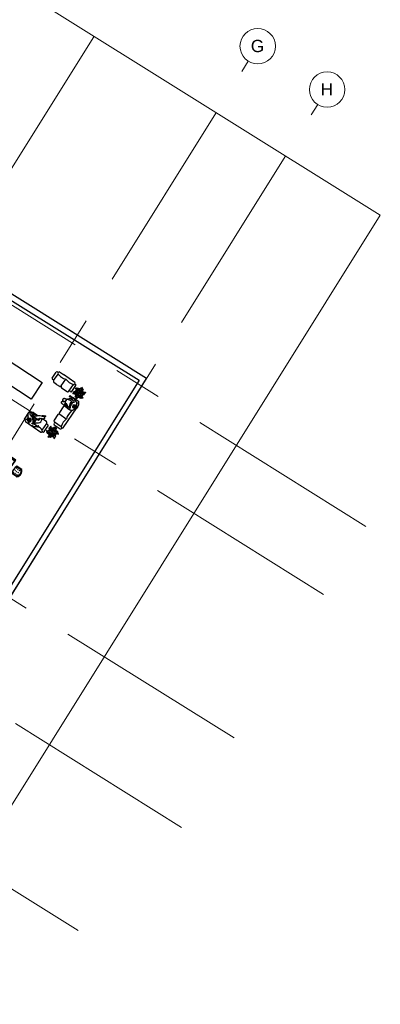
# Model space of a CAD drawing. Header units: inches. Extents: x 16 to 173, y 15 to 159.
# Tile 25 of 43: x 150 to 173, y 47 to 111. Entities that reach past the tile are written whole.
import ezdxf

# ---------------------------------------------------------------- set-up
doc = ezdxf.new("R2010")
doc.units = ezdxf.units.IN
doc.header["$MEASUREMENT"] = 0
doc.linetypes.add('Grid Line', pattern=[22.225, 12.7, -3.175, 3.175, -3.175])
for name, color, linetype, lineweight in [('A-FLOR', 192, 'Continuous', 13), ('A-WALL', 113, 'Continuous', 9), ('S-GRID', 1, 'Continuous', 9), ('S-GRID-IDEN', 1, 'Continuous', 9)]:
    doc.layers.add(name, color=color, linetype=linetype, lineweight=lineweight)
for name, color, linetype in [('archicon.ir - people', 251, 'Continuous'), ('ARREDI attrezzature - furniture', 32, 'Continuous'), ('furn', 7, 'Continuous'), ('FURNITURE', 33, 'Continuous'), ('WALL1', 180, 'Continuous'), ('WINDOW', 254, 'Continuous')]:
    doc.layers.add(name, color=color, linetype=linetype)
doc.layers.add('archicon.ir - trees garden', color=7, linetype='Continuous', true_color=0x317e30)
doc.styles.add('Arial_1', font='arial.ttf', dxfattribs={"height": 600})

# ---------------------------------------------------------------- blocks, each defined once
blk = doc.blocks.new('Grid - M_Grid Head - Circle-11506-_منفی')
at = {"layer": 'S-GRID-IDEN'}
blk.add_circle((0, 0), 6.5, dxfattribs=at)
blk = doc.blocks.new('A$Cbd194416')
at = {"layer": 'archicon.ir - people'}
for p, q in [((0.859, 2.349), (0.869, 2.385)), ((0.869, 2.385), (0.909, 2.448)), ((0.909, 2.745), (0.883, 2.699)), ((0.942, 2.791), (0.909, 2.745)), ((0.909, 2.448), (0.941, 2.523)), ((0.941, 2.523), (0.944, 2.552)), ((0.991, 2.821), (0.942, 2.791)), ((0.944, 2.58), (0.966, 2.61)), ((0.944, 2.552), (0.944, 2.58)), ((0.966, 2.61), (0.986, 2.634)), ((0.986, 2.634), (0.997, 2.654)), ((1.442, 2.671), (1.408, 2.625)), ((3.008, 1.447), (2.993, 1.447)), ((3.117, 1.355), (3.086, 1.364)), ((3.101, 1.095), (3.231, 1.191)), ((3.182, 1.338), (3.117, 1.355)), ((3.262, 1.336), (3.182, 1.338)), ((2.93, 1.113), (2.881, 1.087)), ((2.907, 1.027), (2.881, 1.087)), ((2.956, 1.05), (2.907, 1.027)), ((2.956, 1.05), (2.93, 1.113)), ((3.002, 0.979), (2.956, 1.05)), ((3.002, 1.157), (3.01, 1.139)), ((3.036, 0.898), (3.002, 0.979)), ((3.039, 0.903), (3.005, 0.846)), ((3.087, 1.034), (3.039, 0.903)), ((3.07, 1.003), (3.071, 1.044)), ((3.071, 1.044), (3.101, 1.095))]:
    blk.add_line(p, q, dxfattribs=at)
for points in [[(1.14, 2.903), (1.121, 2.905), (1.105, 2.902), (1.106, 2.892), (1.111, 2.882), (1.119, 2.873)], [(1.137, 2.889), (1.137, 2.897), (1.144, 2.906), (1.158, 2.91), (1.171, 2.912), (1.195, 2.909), (1.195, 2.906)], [(1.16, 2.915), (1.175, 2.924), (1.189, 2.932), (1.199, 2.937), (1.201, 2.929), (1.207, 2.92), (1.209, 2.914), (1.203, 2.908)], [(1.215, 2.719), (1.215, 2.738), (1.215, 2.755), (1.214, 2.771), (1.213, 2.785), (1.211, 2.797), (1.209, 2.808), (1.207, 2.817), (1.205, 2.826), (1.203, 2.832), (1.202, 2.838), (1.2, 2.843), (1.198, 2.847), (1.197, 2.85), (1.195, 2.853), (1.193, 2.857), (1.191, 2.86), (1.188, 2.864), (1.185, 2.868), (1.182, 2.872), (1.179, 2.877), (1.176, 2.883), (1.173, 2.888), (1.171, 2.895), (1.168, 2.901)], [(1.242, 2.896), (1.231, 2.899), (1.223, 2.901), (1.216, 2.902), (1.21, 2.904), (1.204, 2.904), (1.197, 2.905), (1.189, 2.906), (1.179, 2.906)], [(1.2, 2.933), (1.208, 2.941), (1.218, 2.946), (1.221, 2.928), (1.225, 2.921), (1.23, 2.914), (1.23, 2.905), (1.229, 2.901)], [(0.883, 2.699), (0.861, 2.641), (0.858, 2.59), (0.855, 2.557), (0.832, 2.497), (0.824, 2.431), (0.823, 2.353), (0.814, 2.304), (0.805, 2.273), (0.812, 2.235), (0.817, 2.22), (0.84, 2.202), (0.853, 2.191), (0.865, 2.192), (0.866, 2.199), (0.855, 2.215), (0.843, 2.223), (0.833, 2.231)], [(0.859, 2.349), (0.851, 2.317), (0.86, 2.291), (0.865, 2.256), (0.863, 2.237), (0.861, 2.227), (0.86, 2.225)], [(0.994, 2.639), (1.005, 2.62), (1.014, 2.605), (1.021, 2.593), (1.026, 2.585), (1.031, 2.579), (1.034, 2.575), (1.037, 2.572), (1.04, 2.57), (1.043, 2.569), (1.046, 2.568), (1.049, 2.566), (1.052, 2.565), (1.055, 2.564), (1.058, 2.564), (1.061, 2.563), (1.063, 2.562), (1.066, 2.562), (1.069, 2.561), (1.071, 2.561), (1.074, 2.561), (1.076, 2.56), (1.079, 2.56), (1.081, 2.56), (1.084, 2.56), (1.087, 2.56), (1.089, 2.56), (1.092, 2.56), (1.095, 2.56), (1.098, 2.561), (1.101, 2.561), (1.104, 2.562), (1.108, 2.562), (1.112, 2.563), (1.115, 2.564), (1.119, 2.565), (1.124, 2.566), (1.128, 2.567), (1.133, 2.569), (1.137, 2.571), (1.142, 2.573), (1.147, 2.575), (1.152, 2.577), (1.157, 2.579), (1.162, 2.582), (1.167, 2.585), (1.172, 2.588), (1.176, 2.591), (1.18, 2.595)], [(1.027, 2.424), (1.031, 2.384), (1.035, 2.349), (1.039, 2.32), (1.043, 2.296), (1.048, 2.275), (1.052, 2.257), (1.056, 2.242), (1.06, 2.229), (1.063, 2.217), (1.067, 2.207), (1.071, 2.197), (1.074, 2.189), (1.077, 2.182), (1.08, 2.176), (1.083, 2.17), (1.086, 2.166)], [(1.048, 2.567), (1.056, 2.527), (1.068, 2.48), (1.082, 2.459)], [(1.105, 2.897), (1.1, 2.897), (1.086, 2.897), (1.085, 2.889), (1.09, 2.878), (1.092, 2.868), (1.103, 2.863), (1.103, 2.858), (1.105, 2.848), (1.106, 2.845)], [(1.155, 2.9), (1.146, 2.894), (1.139, 2.889), (1.133, 2.884), (1.129, 2.88), (1.125, 2.876), (1.122, 2.873), (1.12, 2.87), (1.118, 2.866), (1.116, 2.863), (1.115, 2.86), (1.113, 2.857), (1.112, 2.853), (1.11, 2.85), (1.109, 2.846), (1.107, 2.842), (1.106, 2.839), (1.105, 2.835), (1.104, 2.831), (1.102, 2.827), (1.101, 2.823), (1.1, 2.818), (1.1, 2.813), (1.099, 2.809), (1.099, 2.803), (1.099, 2.798), (1.099, 2.792), (1.1, 2.786), (1.101, 2.78), (1.102, 2.774), (1.103, 2.769), (1.104, 2.763), (1.105, 2.759), (1.107, 2.754), (1.108, 2.75), (1.109, 2.746), (1.111, 2.743), (1.112, 2.74), (1.114, 2.738), (1.116, 2.735), (1.117, 2.733), (1.119, 2.731), (1.121, 2.729), (1.123, 2.727), (1.124, 2.726), (1.126, 2.724), (1.128, 2.723), (1.129, 2.722), (1.131, 2.721), (1.133, 2.72), (1.134, 2.719), (1.136, 2.718), (1.138, 2.717), (1.139, 2.716), (1.141, 2.715), (1.143, 2.715), (1.145, 2.714), (1.146, 2.714), (1.148, 2.713), (1.15, 2.712), (1.152, 2.712), (1.155, 2.711), (1.157, 2.711), (1.159, 2.711), (1.162, 2.711), (1.165, 2.711), (1.168, 2.711), (1.171, 2.711), (1.174, 2.711), (1.177, 2.711), (1.18, 2.712), (1.184, 2.712), (1.188, 2.713), (1.192, 2.714), (1.196, 2.715), (1.2, 2.715), (1.204, 2.716), (1.208, 2.717), (1.211, 2.718), (1.214, 2.719), (1.217, 2.72)], [(1.156, 2.697), (1.163, 2.698), (1.169, 2.698), (1.173, 2.7), (1.177, 2.702), (1.18, 2.704), (1.182, 2.707), (1.183, 2.71), (1.184, 2.712)], [(1.174, 2.69), (1.18, 2.691), (1.185, 2.693), (1.189, 2.694), (1.192, 2.696), (1.194, 2.697), (1.196, 2.699), (1.197, 2.7), (1.198, 2.701), (1.198, 2.703), (1.199, 2.704), (1.199, 2.705), (1.199, 2.707), (1.2, 2.709), (1.2, 2.711), (1.201, 2.713), (1.201, 2.716)], [(1.191, 2.69), (1.195, 2.69), (1.198, 2.691), (1.201, 2.692), (1.203, 2.693), (1.205, 2.695), (1.206, 2.696), (1.207, 2.697), (1.208, 2.699), (1.209, 2.7), (1.209, 2.702), (1.21, 2.704), (1.21, 2.706), (1.21, 2.709), (1.21, 2.713), (1.209, 2.717), (1.209, 2.723)], [(1.199, 2.689), (1.203, 2.688), (1.207, 2.687), (1.209, 2.687), (1.212, 2.688), (1.213, 2.688), (1.215, 2.689), (1.216, 2.69), (1.217, 2.691), (1.218, 2.692), (1.219, 2.693), (1.22, 2.694), (1.221, 2.695), (1.222, 2.696), (1.222, 2.698), (1.223, 2.7), (1.223, 2.702), (1.224, 2.705), (1.224, 2.708), (1.224, 2.711), (1.224, 2.714), (1.224, 2.716), (1.224, 2.719), (1.223, 2.72), (1.222, 2.722)], [(1.242, 2.896), (1.251, 2.888), (1.258, 2.881), (1.264, 2.874), (1.269, 2.867), (1.273, 2.861), (1.276, 2.854), (1.279, 2.848), (1.281, 2.841), (1.283, 2.835), (1.284, 2.828), (1.286, 2.822), (1.287, 2.815), (1.287, 2.809), (1.288, 2.802), (1.288, 2.796), (1.287, 2.79), (1.287, 2.784), (1.285, 2.778), (1.284, 2.772), (1.282, 2.767), (1.28, 2.761), (1.277, 2.756), (1.274, 2.751), (1.27, 2.746), (1.267, 2.742), (1.262, 2.737), (1.257, 2.733), (1.251, 2.73), (1.245, 2.727), (1.238, 2.724), (1.229, 2.721), (1.22, 2.72)], [(1.221, 2.687), (1.228, 2.691), (1.232, 2.695), (1.236, 2.7), (1.238, 2.704), (1.239, 2.709), (1.239, 2.714), (1.238, 2.719), (1.238, 2.722)], [(1.235, 2.692), (1.241, 2.694), (1.246, 2.696), (1.249, 2.698), (1.252, 2.7), (1.254, 2.703), (1.255, 2.706), (1.256, 2.709), (1.257, 2.712), (1.257, 2.714), (1.257, 2.717), (1.257, 2.72), (1.257, 2.722), (1.257, 2.725), (1.256, 2.727), (1.256, 2.728), (1.255, 2.73)], [(1.24, 2.605), (1.247, 2.599), (1.253, 2.595), (1.259, 2.591), (1.264, 2.588), (1.269, 2.586), (1.273, 2.584), (1.277, 2.583), (1.28, 2.581), (1.284, 2.58), (1.287, 2.58), (1.29, 2.579), (1.293, 2.578), (1.296, 2.578), (1.299, 2.577), (1.302, 2.577), (1.305, 2.577), (1.308, 2.577), (1.312, 2.578), (1.315, 2.578), (1.318, 2.578), (1.322, 2.579), (1.326, 2.58), (1.329, 2.581), (1.333, 2.582), (1.337, 2.583), (1.341, 2.584), (1.345, 2.585), (1.349, 2.587), (1.353, 2.589), (1.357, 2.591), (1.362, 2.594), (1.366, 2.597), (1.371, 2.601), (1.376, 2.605), (1.381, 2.609), (1.385, 2.613), (1.389, 2.618), (1.392, 2.623), (1.394, 2.627), (1.396, 2.632)], [(1.378, 2.854), (1.398, 2.846), (1.415, 2.837), (1.43, 2.828), (1.442, 2.819), (1.452, 2.81), (1.461, 2.801), (1.467, 2.791), (1.473, 2.782), (1.478, 2.773), (1.483, 2.763), (1.487, 2.754), (1.49, 2.744), (1.493, 2.735), (1.496, 2.725), (1.498, 2.716), (1.5, 2.706), (1.502, 2.696), (1.504, 2.686), (1.506, 2.676), (1.508, 2.666), (1.51, 2.656), (1.511, 2.647), (1.513, 2.638), (1.514, 2.629), (1.515, 2.62), (1.516, 2.612), (1.516, 2.604), (1.517, 2.597), (1.517, 2.589), (1.516, 2.581), (1.516, 2.574), (1.515, 2.566), (1.514, 2.558), (1.512, 2.55), (1.51, 2.542), (1.508, 2.534), (1.506, 2.526), (1.503, 2.517), (1.5, 2.509), (1.497, 2.501), (1.493, 2.493), (1.489, 2.485), (1.485, 2.477), (1.481, 2.469), (1.477, 2.461), (1.473, 2.454), (1.468, 2.447), (1.464, 2.44), (1.459, 2.433), (1.455, 2.427), (1.45, 2.421), (1.446, 2.416), (1.441, 2.41), (1.437, 2.405), (1.433, 2.4), (1.43, 2.396), (1.426, 2.391), (1.423, 2.387), (1.42, 2.382), (1.417, 2.378), (1.415, 2.374), (1.412, 2.37), (1.41, 2.367), (1.408, 2.363), (1.406, 2.359), (1.405, 2.355), (1.403, 2.352), (1.402, 2.348), (1.401, 2.344), (1.4, 2.341), (1.399, 2.337), (1.398, 2.333), (1.398, 2.33), (1.397, 2.326), (1.396, 2.322), (1.396, 2.319), (1.395, 2.315), (1.394, 2.311), (1.392, 2.308), (1.391, 2.305), (1.389, 2.301), (1.387, 2.298), (1.385, 2.295), (1.382, 2.292), (1.379, 2.289), (1.377, 2.286), (1.374, 2.284), (1.371, 2.281), (1.368, 2.278), (1.366, 2.276), (1.363, 2.274), (1.361, 2.272), (1.358, 2.27), (1.355, 2.269), (1.353, 2.267), (1.35, 2.266), (1.347, 2.266), (1.345, 2.265), (1.342, 2.265), (1.339, 2.265), (1.336, 2.265), (1.333, 2.265), (1.33, 2.265), (1.328, 2.265), (1.325, 2.265), (1.323, 2.265), (1.32, 2.265), (1.318, 2.265), (1.316, 2.266), (1.315, 2.266), (1.313, 2.266), (1.312, 2.267), (1.311, 2.267), (1.31, 2.268), (1.309, 2.269), (1.309, 2.271), (1.309, 2.272), (1.309, 2.274), (1.31, 2.276), (1.31, 2.278), (1.311, 2.281), (1.313, 2.283), (1.314, 2.286), (1.315, 2.289), (1.317, 2.292), (1.318, 2.295), (1.32, 2.298), (1.321, 2.301), (1.322, 2.304), (1.323, 2.307), (1.324, 2.31), (1.324, 2.312), (1.325, 2.315), (1.325, 2.318), (1.326, 2.32), (1.326, 2.323), (1.326, 2.325), (1.326, 2.328), (1.326, 2.33), (1.326, 2.333), (1.326, 2.335), (1.326, 2.337), (1.326, 2.34), (1.327, 2.342), (1.327, 2.344), (1.328, 2.346), (1.329, 2.348), (1.33, 2.35), (1.331, 2.352), (1.333, 2.354), (1.335, 2.356), (1.337, 2.358), (1.34, 2.361), (1.343, 2.363), (1.346, 2.365), (1.35, 2.368), (1.353, 2.37), (1.357, 2.373), (1.36, 2.375), (1.363, 2.378), (1.366, 2.38), (1.369, 2.383), (1.372, 2.385), (1.374, 2.388), (1.376, 2.39), (1.378, 2.393), (1.38, 2.395), (1.382, 2.397), (1.383, 2.4), (1.385, 2.402), (1.386, 2.405), (1.387, 2.408), (1.388, 2.41), (1.389, 2.414), (1.39, 2.417), (1.391, 2.421), (1.392, 2.425), (1.393, 2.429), (1.394, 2.434), (1.395, 2.439), (1.396, 2.444), (1.397, 2.45), (1.398, 2.455), (1.4, 2.461), (1.401, 2.467), (1.402, 2.473), (1.404, 2.479), (1.405, 2.486), (1.406, 2.492), (1.408, 2.498), (1.409, 2.504), (1.411, 2.511), (1.412, 2.517), (1.414, 2.523), (1.415, 2.528), (1.416, 2.534), (1.418, 2.539), (1.419, 2.545), (1.421, 2.549), (1.423, 2.554), (1.425, 2.558), (1.427, 2.562), (1.43, 2.566), (1.433, 2.57), (1.437, 2.574), (1.442, 2.578), (1.447, 2.583), (1.454, 2.588)], [(1.409, 2.626), (1.403, 2.593), (1.395, 2.558), (1.383, 2.531)], [(1.397, 2.564), (1.413, 2.536), (1.415, 2.531)], [(1.407, 2.614), (1.413, 2.587), (1.422, 2.559)], [(1.459, 2.43), (1.46, 2.426), (1.463, 2.412), (1.466, 2.398), (1.468, 2.384), (1.47, 2.369), (1.472, 2.355), (1.474, 2.341), (1.475, 2.327), (1.476, 2.313), (1.477, 2.299), (1.477, 2.286), (1.477, 2.273), (1.478, 2.26), (1.478, 2.247), (1.477, 2.235), (1.477, 2.224), (1.477, 2.214), (1.477, 2.205)], [(0.86, 2.225), (0.853, 2.222), (0.85, 2.225), (0.849, 2.228), (0.848, 2.246), (0.85, 2.252)], [(1.086, 2.166), (1.182, 2.164), (1.253, 2.172)], [(1.104, 2.165), (1.104, 2.163), (1.105, 2.159), (1.106, 2.154), (1.107, 2.148), (1.108, 2.141), (1.109, 2.134), (1.111, 2.126), (1.112, 2.119), (1.114, 2.112), (1.115, 2.106), (1.116, 2.099), (1.118, 2.093), (1.119, 2.087), (1.121, 2.082), (1.122, 2.076), (1.124, 2.071), (1.125, 2.065), (1.127, 2.06), (1.128, 2.055), (1.13, 2.049), (1.132, 2.044), (1.134, 2.039), (1.137, 2.034), (1.139, 2.03), (1.142, 2.025), (1.145, 2.021), (1.149, 2.017), (1.152, 2.013), (1.155, 2.01), (1.159, 2.006), (1.163, 2.003), (1.166, 2.001), (1.169, 1.998), (1.173, 1.996), (1.176, 1.994), (1.179, 1.992), (1.182, 1.991), (1.185, 1.989), (1.188, 1.988), (1.191, 1.987), (1.194, 1.986), (1.197, 1.985), (1.2, 1.984), (1.203, 1.984), (1.206, 1.983), (1.208, 1.983), (1.211, 1.983), (1.214, 1.982), (1.217, 1.982), (1.221, 1.982), (1.224, 1.982), (1.227, 1.982), (1.23, 1.982), (1.233, 1.982), (1.236, 1.982), (1.238, 1.982), (1.241, 1.982), (1.243, 1.982), (1.246, 1.982), (1.248, 1.983), (1.25, 1.983), (1.252, 1.984), (1.255, 1.985), (1.257, 1.985), (1.26, 1.987), (1.262, 1.988), (1.265, 1.989), (1.268, 1.991), (1.271, 1.993), (1.274, 1.996), (1.276, 1.998), (1.279, 2.001), (1.281, 2.004), (1.283, 2.007), (1.286, 2.011), (1.287, 2.014), (1.289, 2.018), (1.291, 2.023), (1.292, 2.027), (1.293, 2.032), (1.295, 2.037), (1.295, 2.042), (1.296, 2.047), (1.297, 2.053), (1.297, 2.058), (1.298, 2.064), (1.298, 2.07), (1.299, 2.076)], [(1.253, 2.172), (1.279, 2.183), (1.307, 2.201), (1.32, 2.215)], [(1.279, 2.183), (1.288, 2.121), (1.299, 2.076)], [(1.465, 2.209), (1.465, 2.187), (1.465, 2.167), (1.464, 2.149), (1.464, 2.133), (1.463, 2.119), (1.462, 2.107), (1.461, 2.096), (1.46, 2.086), (1.458, 2.078), (1.457, 2.071), (1.455, 2.064), (1.454, 2.059), (1.452, 2.054), (1.45, 2.049), (1.448, 2.045), (1.446, 2.042), (1.443, 2.038), (1.441, 2.035), (1.438, 2.032), (1.436, 2.029), (1.433, 2.026), (1.43, 2.023), (1.428, 2.021), (1.425, 2.018), (1.422, 2.016), (1.419, 2.014), (1.415, 2.013), (1.412, 2.011), (1.409, 2.01), (1.405, 2.009), (1.401, 2.008), (1.397, 2.007), (1.393, 2.006), (1.388, 2.006), (1.383, 2.006), (1.379, 2.006), (1.374, 2.006), (1.369, 2.007), (1.365, 2.008), (1.36, 2.009), (1.356, 2.01), (1.352, 2.012), (1.349, 2.014), (1.345, 2.016), (1.342, 2.018), (1.339, 2.021), (1.336, 2.023), (1.334, 2.026), (1.332, 2.029), (1.33, 2.032), (1.328, 2.036), (1.326, 2.039), (1.324, 2.043), (1.323, 2.046), (1.321, 2.05), (1.319, 2.054), (1.318, 2.058), (1.316, 2.063), (1.315, 2.067), (1.313, 2.071), (1.311, 2.076), (1.309, 2.081), (1.307, 2.086), (1.305, 2.091), (1.303, 2.096), (1.3, 2.101), (1.298, 2.106), (1.296, 2.112), (1.294, 2.117), (1.292, 2.123), (1.291, 2.128), (1.29, 2.134)], [(1.317, 2.211), (1.352, 2.224), (1.397, 2.229), (1.443, 2.219), (1.48, 2.202)], [(2.73, 1.533), (2.711, 1.523), (2.692, 1.52), (2.655, 1.571), (2.661, 1.592), (2.645, 1.599), (2.629, 1.635), (2.607, 1.689), (2.603, 1.7), (2.615, 1.714), (2.651, 1.691), (2.687, 1.636), (2.716, 1.599)], [(2.765, 1.731), (2.727, 1.73), (2.696, 1.71), (2.686, 1.684), (2.717, 1.596), (2.758, 1.498), (2.787, 1.425), (2.811, 1.385), (2.822, 1.37)], [(2.744, 1.528), (2.717, 1.541), (2.705, 1.566), (2.699, 1.593), (2.715, 1.601)], [(2.94, 1.472), (2.91, 1.513), (2.856, 1.593), (2.825, 1.653), (2.791, 1.696), (2.765, 1.731)], [(2.822, 1.37), (2.881, 1.286)], [(2.843, 1.147), (2.836, 1.164), (2.834, 1.175), (2.841, 1.186)], [(3.292, 1.404), (3.239, 1.481), (3.173, 1.567), (3.111, 1.635), (3.056, 1.654), (2.999, 1.65), (2.927, 1.638), (2.858, 1.623), (2.837, 1.619)], [(2.883, 1.09), (2.866, 1.109), (2.853, 1.123), (2.845, 1.134), (2.843, 1.158), (2.841, 1.183), (2.84, 1.204), (2.846, 1.209), (2.852, 1.2), (2.855, 1.18), (2.855, 1.166), (2.862, 1.142), (2.869, 1.136), (2.874, 1.134), (2.869, 1.147), (2.861, 1.159), (2.856, 1.175), (2.857, 1.186), (2.863, 1.189), (2.873, 1.18), (2.881, 1.167), (2.884, 1.152), (2.89, 1.141), (2.9, 1.131), (2.908, 1.114), (2.906, 1.1)], [(2.852, 1.2), (2.861, 1.206), (2.866, 1.212), (2.872, 1.216), (2.875, 1.211), (2.875, 1.201), (2.867, 1.194), (2.862, 1.192), (2.859, 1.188)], [(2.91, 1.468), (2.894, 1.514), (2.864, 1.58)], [(3.016, 1.146), (2.995, 1.162), (2.919, 1.234), (2.893, 1.268), (2.881, 1.286)], [(2.981, 1.493), (2.948, 1.504), (2.916, 1.515), (2.905, 1.518)], [(2.94, 1.472), (2.978, 1.457), (3.015, 1.434)], [(3.038, 1.395), (2.979, 1.499), (2.963, 1.535)], [(3.15, 1.239), (3.111, 1.217), (3.08, 1.195), (3.036, 1.169), (3.004, 1.132), (3.023, 1.103), (3.042, 1.086), (3.06, 1.077)], [(3.028, 1.404), (3.034, 1.369), (3.037, 1.338), (3.038, 1.311), (3.038, 1.287), (3.034, 1.267), (3.029, 1.25), (3.02, 1.236), (3.009, 1.224)], [(3.075, 1.363), (3.074, 1.336), (3.072, 1.311), (3.068, 1.288), (3.063, 1.267), (3.056, 1.248), (3.048, 1.23), (3.038, 1.215), (3.026, 1.201)], [(3.047, 1.388), (3.04, 1.418), (3.033, 1.492), (3.048, 1.523)], [(3.075, 1.051), (3.047, 1.104), (3.053, 1.129), (3.099, 1.173), (3.232, 1.259)], [(3.099, 1.349), (3.048, 1.39)], [(3.128, 1.316), (3.094, 1.355), (3.067, 1.4)], [(3.211, 1.394), (3.184, 1.381), (3.125, 1.363), (3.084, 1.369)], [(3.409, 1.298), (3.4, 1.323), (3.375, 1.364), (3.353, 1.385), (3.284, 1.361), (3.241, 1.33), (3.146, 1.245), (3.165, 1.215)], [(3.424, 1.294), (3.396, 1.301), (3.342, 1.301), (3.28, 1.271), (3.236, 1.241), (3.161, 1.167)], [(3.339, 1.38), (3.329, 1.394), (3.295, 1.404), (3.221, 1.38), (3.192, 1.367)], [(3.437, 1.017), (3.444, 1.052), (3.427, 1.102), (3.397, 1.131), (3.354, 1.147), (3.345, 1.164), (3.317, 1.14), (3.304, 1.121)], [(3.416, 1.605), (3.411, 1.619), (3.413, 1.638), (3.41, 1.669), (3.397, 1.684), (3.376, 1.694), (3.356, 1.688), (3.334, 1.679), (3.32, 1.67), (3.321, 1.663), (3.329, 1.661), (3.335, 1.663), (3.345, 1.667), (3.348, 1.67), (3.357, 1.673), (3.364, 1.676), (3.369, 1.677)], [(3.371, 1.693), (3.364, 1.698), (3.353, 1.703), (3.341, 1.704), (3.331, 1.704), (3.328, 1.701), (3.328, 1.695), (3.336, 1.69), (3.344, 1.688), (3.348, 1.688), (3.355, 1.687)], [(3.342, 1.651), (3.335, 1.648), (3.332, 1.652), (3.333, 1.657), (3.339, 1.663), (3.342, 1.665)], [(3.375, 1.59), (3.365, 1.598), (3.361, 1.607), (3.353, 1.616), (3.347, 1.624), (3.342, 1.649), (3.341, 1.66), (3.347, 1.661), (3.354, 1.653), (3.359, 1.632), (3.364, 1.625)], [(3.358, 1.665), (3.353, 1.659), (3.35, 1.657)], [(3.525, 1.124), (3.548, 1.176), (3.548, 1.233), (3.543, 1.285), (3.534, 1.318), (3.519, 1.355), (3.512, 1.406), (3.495, 1.471), (3.467, 1.526), (3.452, 1.552), (3.436, 1.572), (3.43, 1.59), (3.422, 1.606), (3.361, 1.585), (3.374, 1.55), (3.377, 1.475), (3.394, 1.396), (3.409, 1.37), (3.425, 1.348), (3.424, 1.31), (3.421, 1.278), (3.423, 1.257)], [(3.39, 1.687), (3.386, 1.695), (3.379, 1.703), (3.371, 1.71), (3.367, 1.712), (3.363, 1.71), (3.363, 1.705), (3.365, 1.7), (3.369, 1.694)], [(3.436, 1.572), (3.416, 1.562), (3.395, 1.55), (3.379, 1.548)], [(2.915, 1.105), (2.911, 1.121), (2.901, 1.133), (2.889, 1.142)], [(3.227, 0.874), (3.147, 0.821), (3.071, 0.781), (3, 0.756), (2.965, 0.782), (2.946, 0.836), (2.926, 0.967), (2.907, 1.028)], [(3.087, 1.034), (3.098, 1.046), (3.122, 1.08), (3.191, 1.146)], [(3.253, 1.081), (3.225, 1.065), (3.207, 1.059), (3.217, 1.043), (3.228, 1.027), (3.242, 1.009), (3.264, 0.986)], [(3.36, 1.099), (3.317, 1.123), (3.276, 1.128), (3.261, 1.131), (3.253, 1.106), (3.253, 1.072), (3.261, 1.044)]]:
    blk.add_lwpolyline(points, dxfattribs=at)
blk.add_lwpolyline([(3.287, 0.951, 0.080167), (3.312, 0.933, 0.088923), (3.344, 0.924, 0.104957), (3.379, 0.927, 0.120011), (3.411, 0.947, 0.120011), (3.43, 0.979, 0.104957), (3.434, 1.014, 0.088923), (3.424, 1.045, 0.080167), (3.406, 1.071, 0.080167), (3.38, 1.089, 0.088923), (3.349, 1.098, 0.104957), (3.313, 1.095, 0.120011), (3.281, 1.075, 0.120011), (3.262, 1.043, 0.104957), (3.259, 1.008, 0.088923), (3.268, 0.977, 0.080167)], format="xyb", close=True, dxfattribs=at)
for centre, radius in [((3.382, 1.651), 0.0276), ((3.384, 1.65), 0.014), ((3.385, 1.649), 0.00924)]:
    blk.add_circle(centre, radius, dxfattribs=at)
for centre, radius, start, end in [((1.105, 2.888), 0.0633, 25.08418, 144.0816), ((1.104, 2.886), 0.0601, 27.08956, 143.0382), ((1.122, 2.87), 0.0573, 46.1459, 158.76167), ((1.115, 2.916), 0.0477, 0.18556, 136.33817), ((1.102, 2.889), 0.0309, 34.69872, 104.43747), ((1.126, 2.931), 0.0485, 349.19074, 117.27395), ((1.127, 2.947), 0.0535, 332.32937, 36.88955), ((1.078, 2.81), 0.143, 347.75548, 42.33454), ((1.126, 2.844), 0.113, 323.42431, 29.87425), ((1.242, 2.17), 0.697, 100.71101, 111.1418), ((1.167, 2.449), 0.141, 143.30985, 190.65864), ((1.182, 2.879), 0.357, 248.59502, 283.86054), ((1.192, 2.86), 0.372, 249.34659, 272.96262), ((1.192, 2.86), 0.105, 211.89506, 283.81847), ((1.168, 2.868), 0.13, 241.97859, 292.24271), ((1.176, 2.835), 0.0911, 221.86413, 296.24528), ((1.21, 2.856), 0.0936, 178.94295, 275.0038), ((1.083, 2.884), 0.43, 276.05536, 318.26153), ((1.255, 2.861), 0.103, 162.06812, 248.5995), ((1.167, 2.721), 0.034, 249.15266, 349.60079), ((1.192, 2.833), 0.105, 252.02779, 326.90957), ((1.172, 2.724), 0.0307, 249.0628, 346.5108), ((1.173, 2.712), 0.0281, 251.52735, 8.73672), ((1.127, 2.966), 0.46, 275.77718, 307.08058), ((1.195, 2.717), 0.0287, 256.72273, 7.7148), ((1.206, 2.708), 0.0262, 259.30592, 29.93427), ((1.18, 2.844), 0.0934, 292.10421, 5.89372), ((1.202, 2.838), 0.0875, 279.00374, 348.48964), ((1.161, 2.858), 0.0992, 305.02298, 16.38407), ((1.215, 2.716), 0.031, 297.19087, 12.81606), ((1.237, 2.716), 0.0261, 280.03384, 39.04066), ((1.245, 2.713), 0.0261, 336.96272, 52.06997), ((1.253, 2.712), 0.0251, 313.75447, 69.6332), ((1.242, 2.17), 0.697, 78.78922, 88.00506), ((2.945, 1.511), 0.697, 293.86803, 303.08386), ((3.367, 0.998), 0.105, 107.10659, 181.98837), ((3.383, 0.974), 0.125, 102.83808, 164.83796), ((3.384, 0.976), 0.115, 92.03366, 180.47967), ((3.397, 0.971), 0.115, 96.15254, 188.98416), ((3.406, 0.963), 0.119, 97.13386, 186.2444), ((3.423, 0.9), 0.146, 90.22496, 159.42218), ((3.407, 0.944), 0.119, 85.79237, 177.51344), ((3.427, 0.788), 0.199, 88.76937, 130.03963), ((3.403, 0.808), 0.164, 81.18417, 127.73688), ((3.373, 0.91), 0.102, 53.61555, 130.90681), ((3.341, 0.899), 0.0543, 34.6247, 126.27713), ((3.379, 0.921), 0.0992, 56.64253, 133.74124), ((3.36, 0.921), 0.0426, 22.40657, 121.91526), ((2.945, 1.511), 0.697, 314.45306, 326.22061)]:
    blk.add_arc(centre, radius, start, end, dxfattribs=at)
at = {"layer": 'archicon.ir - trees garden'}
for points in [[(0.499, 2.897, -0.186843), (0.471, 2.702, -0.602358), (0.369, 2.756, -0.59915), (0.371, 2.757, 0.157085), (0.435, 2.743, 0.839938), (0.435, 2.746, -0.277538), (0.389, 2.793, -0.602002), (0.391, 2.794, 0.136222), (0.444, 2.79, 0.859551), (0.444, 2.793, -0.306105), (0.41, 2.822, -0.612986), (0.412, 2.823, 0.257414), (0.461, 2.83, 0.219772), (0.462, 2.831, -0.127663), (0.491, 2.922, -0.294864), (0.541, 2.82, 0.64061), (0.544, 2.819, -0.027625), (0.575, 2.838, -0.615479), (0.578, 2.836, -0.196324), (0.547, 2.786, 0.870844), (0.548, 2.783, -0.005142), (0.596, 2.801, -0.611252), (0.598, 2.799, -0.296222), (0.525, 2.735, 0.878292), (0.525, 2.733, 0.114516), (0.562, 2.737, -0.650882), (0.564, 2.735, -0.440634), (0.471, 2.702, -0.277433), (0.375, 2.572, -0.277433)], [(3.051, 2.897, 0.186843), (3.079, 2.702, 0.602358), (3.181, 2.756, 0.59915), (3.179, 2.757, -0.157085), (3.115, 2.743, -0.839938), (3.115, 2.746, 0.277538), (3.161, 2.793, 0.602002), (3.159, 2.794, -0.136222), (3.106, 2.79, -0.859551), (3.106, 2.793, 0.306105), (3.14, 2.822, 0.612986), (3.138, 2.823, -0.257414), (3.089, 2.83, -0.219772), (3.088, 2.831, 0.127663), (3.059, 2.922, 0.294864), (3.009, 2.82, -0.64061), (3.006, 2.819, 0.027625), (2.975, 2.838, 0.615479), (2.972, 2.836, 0.196324), (3.003, 2.786, -0.870844), (3.002, 2.783, 0.005142), (2.954, 2.801, 0.611252), (2.952, 2.799, 0.296222), (3.025, 2.735, -0.878292), (3.025, 2.733, -0.114516), (2.988, 2.737, 0.650882), (2.986, 2.735, 0.440634), (3.079, 2.702, 0.277433), (3.175, 2.572, 0.277433)], [(0.031, 2.518, -0.186843), (0.214, 2.591, -0.602358), (0.219, 2.476, -0.59915), (0.217, 2.477, 0.157085), (0.197, 2.539, 0.839938), (0.195, 2.538, -0.277538), (0.177, 2.474, -0.602002), (0.175, 2.475, 0.136222), (0.152, 2.523, 0.859551), (0.15, 2.522, -0.306105), (0.142, 2.478, -0.612986), (0.139, 2.479, 0.257414), (0.109, 2.518, 0.219772), (0.107, 2.518, -0.127663), (0.014, 2.498, -0.294864), (0.077, 2.593, 0.64061), (0.077, 2.595, -0.027625), (0.045, 2.613, -0.615479), (0.045, 2.616, -0.196324), (0.104, 2.615, 0.870844), (0.106, 2.617, -0.005142), (0.067, 2.649, -0.611252), (0.067, 2.652, -0.296222), (0.159, 2.621, 0.878292), (0.161, 2.622, 0.114516), (0.139, 2.652, -0.650882), (0.14, 2.655, -0.440634), (0.214, 2.591, -0.277433), (0.375, 2.572, -0.277433)], [(0.156, 2.843, -0.186843), (0.311, 2.721, -0.602358), (0.213, 2.659, -0.59915), (0.213, 2.661, 0.157085), (0.257, 2.71, 0.839938), (0.255, 2.711, -0.277538), (0.191, 2.694, -0.602002), (0.191, 2.697, 0.136222), (0.221, 2.741, 0.859551), (0.219, 2.742, -0.306105), (0.177, 2.727, -0.612986), (0.176, 2.73, 0.257414), (0.195, 2.776, 0.219772), (0.194, 2.777, -0.127663), (0.13, 2.848, -0.294864), (0.244, 2.84, 0.64061), (0.246, 2.842, -0.027625), (0.245, 2.879, -0.615479), (0.248, 2.88, -0.196324), (0.276, 2.828, 0.870844), (0.279, 2.828, -0.005142), (0.288, 2.878, -0.611252), (0.29, 2.879, -0.296222), (0.309, 2.784, 0.878292), (0.311, 2.782, 0.114516), (0.326, 2.817, -0.650882), (0.329, 2.817, -0.440634), (0.311, 2.721, -0.277433), (0.375, 2.572, -0.277433)], [(0.251, 2.247, -0.186843), (0.279, 2.443, -0.602358), (0.381, 2.389, -0.59915), (0.379, 2.388, 0.157085), (0.315, 2.401, 0.839938), (0.315, 2.399, -0.277538), (0.361, 2.352, -0.602002), (0.359, 2.35, 0.136222), (0.306, 2.355, 0.859551), (0.306, 2.352, -0.306105), (0.34, 2.323, -0.612986), (0.338, 2.321, 0.257414), (0.289, 2.314, 0.219772), (0.288, 2.313, -0.127663), (0.259, 2.222, -0.294864), (0.209, 2.324, 0.64061), (0.206, 2.326, -0.027625), (0.175, 2.307, -0.615479), (0.172, 2.308, -0.196324), (0.203, 2.359, 0.870844), (0.202, 2.362, -0.005142), (0.154, 2.344, -0.611252), (0.152, 2.346, -0.296222), (0.225, 2.409, 0.878292), (0.225, 2.412, 0.114516), (0.188, 2.408, -0.650882), (0.186, 2.41, -0.440634), (0.279, 2.443, -0.277433), (0.375, 2.572, -0.277433)], [(0.594, 2.302, -0.186843), (0.439, 2.424, -0.602358), (0.537, 2.486, -0.59915), (0.537, 2.483, 0.157085), (0.493, 2.435, 0.839938), (0.495, 2.433, -0.277538), (0.559, 2.45, -0.602002), (0.559, 2.448, 0.136222), (0.529, 2.404, 0.859551), (0.531, 2.403, -0.306105), (0.573, 2.417, -0.612986), (0.574, 2.415, 0.257414), (0.555, 2.369, 0.219772), (0.556, 2.368, -0.127663), (0.62, 2.297, -0.294864), (0.506, 2.304, 0.64061), (0.504, 2.303, -0.027625), (0.505, 2.266, -0.615479), (0.502, 2.265, -0.196324), (0.474, 2.317, 0.870844), (0.471, 2.317, -0.005142), (0.462, 2.267, -0.611252), (0.46, 2.266, -0.296222), (0.441, 2.361, 0.878292), (0.439, 2.362, 0.114516), (0.424, 2.328, -0.650882), (0.421, 2.327, -0.440634), (0.439, 2.424, -0.277433), (0.375, 2.572, -0.277433)], [(0.719, 2.627, -0.186843), (0.536, 2.554, -0.602358), (0.531, 2.669, -0.59915), (0.533, 2.668, 0.157085), (0.553, 2.606, 0.839938), (0.555, 2.607, -0.277538), (0.573, 2.67, -0.602002), (0.575, 2.67, 0.136222), (0.598, 2.621, 0.859551), (0.6, 2.623, -0.306105), (0.608, 2.667, -0.612986), (0.611, 2.666, 0.257414), (0.641, 2.627, 0.219772), (0.643, 2.627, -0.127663), (0.736, 2.647, -0.294864), (0.673, 2.552, 0.64061), (0.673, 2.55, -0.027625), (0.705, 2.531, -0.615479), (0.705, 2.529, -0.196324), (0.646, 2.53, 0.870844), (0.644, 2.528, -0.005142), (0.683, 2.495, -0.611252), (0.683, 2.493, -0.296222), (0.591, 2.524, 0.878292), (0.589, 2.523, 0.114516), (0.611, 2.492, -0.650882), (0.61, 2.49, -0.440634), (0.536, 2.554, -0.277433), (0.375, 2.572, -0.277433)], [(2.831, 2.627, 0.186843), (3.014, 2.554, 0.602358), (3.019, 2.669, 0.59915), (3.017, 2.668, -0.157085), (2.997, 2.606, -0.839938), (2.995, 2.607, 0.277538), (2.977, 2.67, 0.602002), (2.975, 2.67, -0.136222), (2.952, 2.621, -0.859551), (2.95, 2.623, 0.306105), (2.942, 2.667, 0.612986), (2.939, 2.666, -0.257414), (2.909, 2.627, -0.219772), (2.907, 2.627, 0.127663), (2.814, 2.647, 0.294864), (2.877, 2.552, -0.64061), (2.877, 2.55, 0.027625), (2.845, 2.531, 0.615479), (2.845, 2.529, 0.196324), (2.904, 2.53, -0.870844), (2.906, 2.528, 0.005142), (2.867, 2.495, 0.611252), (2.867, 2.493, 0.296222), (2.959, 2.524, -0.878292), (2.961, 2.523, -0.114516), (2.939, 2.492, 0.650882), (2.94, 2.49, 0.440634), (3.014, 2.554, 0.277433), (3.175, 2.572, 0.277433)], [(2.956, 2.302, 0.186843), (3.111, 2.424, 0.602358), (3.013, 2.486, 0.59915), (3.013, 2.483, -0.157085), (3.057, 2.435, -0.839938), (3.055, 2.433, 0.277538), (2.991, 2.45, 0.602002), (2.991, 2.448, -0.136222), (3.021, 2.404, -0.859551), (3.019, 2.403, 0.306105), (2.977, 2.417, 0.612986), (2.976, 2.415, -0.257414), (2.995, 2.369, -0.219772), (2.994, 2.368, 0.127663), (2.93, 2.297, 0.294864), (3.044, 2.304, -0.64061), (3.046, 2.303, 0.027625), (3.045, 2.266, 0.615479), (3.048, 2.265, 0.196324), (3.076, 2.317, -0.870844), (3.079, 2.317, 0.005142), (3.088, 2.267, 0.611252), (3.09, 2.266, 0.296222), (3.109, 2.361, -0.878292), (3.111, 2.362, -0.114516), (3.126, 2.328, 0.650882), (3.129, 2.327, 0.440634), (3.111, 2.424, 0.277433), (3.175, 2.572, 0.277433)], [(3.299, 2.247, 0.186843), (3.271, 2.443, 0.602358), (3.169, 2.389, 0.59915), (3.171, 2.388, -0.157085), (3.235, 2.401, -0.839938), (3.235, 2.399, 0.277538), (3.189, 2.352, 0.602002), (3.191, 2.35, -0.136222), (3.244, 2.355, -0.859551), (3.244, 2.352, 0.306105), (3.21, 2.323, 0.612986), (3.212, 2.321, -0.257414), (3.261, 2.314, -0.219772), (3.262, 2.313, 0.127663), (3.291, 2.222, 0.294864), (3.341, 2.324, -0.64061), (3.344, 2.326, 0.027625), (3.375, 2.307, 0.615479), (3.378, 2.308, 0.196324), (3.347, 2.359, -0.870844), (3.348, 2.362, 0.005142), (3.396, 2.344, 0.611252), (3.398, 2.346, 0.296222), (3.325, 2.409, -0.878292), (3.325, 2.412, -0.114516), (3.362, 2.408, 0.650882), (3.364, 2.41, 0.440634), (3.271, 2.443, 0.277433), (3.175, 2.572, 0.277433)], [(3.394, 2.843, 0.186843), (3.239, 2.721, 0.602358), (3.337, 2.659, 0.59915), (3.337, 2.661, -0.157085), (3.293, 2.71, -0.839938), (3.295, 2.711, 0.277538), (3.359, 2.694, 0.602002), (3.359, 2.697, -0.136222), (3.329, 2.741, -0.859551), (3.331, 2.742, 0.306105), (3.373, 2.727, 0.612986), (3.374, 2.73, -0.257414), (3.355, 2.776, -0.219772), (3.356, 2.777, 0.127663), (3.42, 2.848, 0.294864), (3.306, 2.84, -0.64061), (3.304, 2.842, 0.027625), (3.305, 2.879, 0.615479), (3.302, 2.88, 0.196324), (3.274, 2.828, -0.870844), (3.271, 2.828, 0.005142), (3.262, 2.878, 0.611252), (3.26, 2.879, 0.296222), (3.241, 2.784, -0.878292), (3.239, 2.782, -0.114516), (3.224, 2.817, 0.650882), (3.221, 2.817, 0.440634), (3.239, 2.721, 0.277433), (3.175, 2.572, 0.277433)], [(3.519, 2.518, 0.186843), (3.336, 2.591, 0.602358), (3.331, 2.476, 0.59915), (3.333, 2.477, -0.157085), (3.353, 2.539, -0.839938), (3.355, 2.538, 0.277538), (3.373, 2.474, 0.602002), (3.375, 2.475, -0.136222), (3.398, 2.523, -0.859551), (3.4, 2.522, 0.306105), (3.408, 2.478, 0.612986), (3.411, 2.479, -0.257414), (3.441, 2.518, -0.219772), (3.443, 2.518, 0.127663), (3.536, 2.498, 0.294864), (3.473, 2.593, -0.64061), (3.473, 2.595, 0.027625), (3.505, 2.613, 0.615479), (3.505, 2.616, 0.196324), (3.446, 2.615, -0.870844), (3.444, 2.617, 0.005142), (3.483, 2.649, 0.611252), (3.483, 2.652, 0.296222), (3.391, 2.621, -0.878292), (3.389, 2.622, -0.114516), (3.411, 2.652, 0.650882), (3.41, 2.655, 0.440634), (3.336, 2.591, 0.277433), (3.175, 2.572, 0.277433)]]:
    blk.add_lwpolyline(points, format="xyb", dxfattribs=at)
for centre, radius, start, end in [((0.375, 2.572), 0.252, 142.05401, 163.76126), ((0.375, 2.572), 0.252, 202.05401, 223.76126), ((0.375, 2.572), 0.189, 138.95404, 160.84077), ((0.375, 2.572), 0.189, 198.95404, 220.84077), ((0.375, 2.572), 0.252, 82.05401, 103.76126), ((0.375, 2.572), 0.189, 78.95404, 100.84077), ((0.375, 2.572), 0.189, 258.95404, 280.84077), ((0.375, 2.572), 0.252, 262.05401, 283.76126), ((0.375, 2.572), 0.189, 18.95404, 40.84077), ((0.375, 2.572), 0.189, 318.95404, 340.84077), ((0.375, 2.572), 0.252, 22.05401, 43.76126), ((0.573, 2.416), 0.00144, 309.2569, 75.2877), ((0.375, 2.572), 0.252, 322.05401, 343.76126), ((3.175, 2.572), 0.252, 196.23874, 217.94599), ((3.175, 2.572), 0.252, 136.23874, 157.94599), ((2.977, 2.416), 0.00144, 104.7123, 230.7431), ((3.175, 2.572), 0.189, 139.15923, 161.04596), ((3.175, 2.572), 0.189, 199.15923, 221.04596), ((3.175, 2.572), 0.252, 256.23874, 277.94599), ((3.175, 2.572), 0.189, 79.15923, 101.04596), ((3.175, 2.572), 0.189, 259.15923, 281.04596), ((3.175, 2.572), 0.252, 76.23874, 97.94599), ((3.175, 2.572), 0.189, 19.15923, 41.04596), ((3.175, 2.572), 0.189, 319.15923, 341.04596), ((3.175, 2.572), 0.252, 316.23874, 337.94599), ((3.175, 2.572), 0.252, 16.23874, 37.94599)]:
    blk.add_arc(centre, radius, start, end, dxfattribs=at)
at = {"layer": 'ARREDI attrezzature - furniture'}
for p, q in [((1.083, 2.947), (0.95, 2.947)), ((2.6, 2.947), (1.181, 2.947)), ((0.8, 2.797), (0.8, 2.83)), ((0.8, 2.797), (0.8, 2.397)), ((0.95, 2.797), (0.95, 2.796)), ((0.95, 2.589), (0.95, 2.327)), ((1.5, 2.797), (1.5, 2.706)), ((1.5, 2.509), (1.5, 2.327)), ((2.05, 2.327), (2.05, 2.797)), ((2.6, 2.327), (2.6, 2.797)), ((2.75, 2.397), (2.75, 2.83)), ((0, 2.014), (0, 1.189)), ((0.55, 2.164), (0.118, 2.164)), ((0.62, 2.014), (0.15, 2.014)), ((0.7, 1.544), (0.7, 1.934)), ((1.03, 2.247), (1.054, 2.247)), ((1.58, 2.247), (1.97, 2.247)), ((2.13, 2.247), (2.52, 2.247)), ((2.85, 1.917), (2.85, 1.621)), ((3.4, 1.997), (2.93, 1.997)), ((3.4, 2.147), (3, 2.147)), ((3.4, 2.147), (3.432, 2.147)), ((3.55, 0.897), (3.55, 1.997)), ((0, 0.914), (0, 1.189)), ((0.62, 1.464), (0.15, 1.464)), ((0.7, 1.189), (0.7, 1.384)), ((0.7, 1.189), (0.7, 0.994)), ((2.85, 1.33), (2.85, 1.203)), ((3.383, 1.447), (3.262, 1.447)), ((0.55, 0.764), (0.118, 0.764)), ((0.62, 0.914), (0.15, 0.914)), ((2.85, 1.127), (2.85, 0.977)), ((2.93, 0.897), (2.937, 0.897)), ((3, 0.747), (3.4, 0.747)), ((3.275, 0.897), (3.4, 0.897)), ((3.4, 0.747), (3.432, 0.747))]:
    blk.add_line(p, q, dxfattribs=at)
for centre, radius, start, end in [((0.985, 2.872), 0.083, 115.32069, 244.67931), ((2.565, 2.872), 0.083, 295.32069, 64.67931), ((0.867, 2.813), 0.0688, 58.79358, 166.41477), ((0.875, 2.431), 0.0824, 204.43108, 231.27638), ((0.875, 2.431), 0.0824, 259.31301, 335.56892), ((1.225, 3.913), 1.149, 256.14737, 256.23175), ((1.03, 2.327), 0.08, 180, 270), ((1.225, 3.913), 1.149, 282.22999, 283.85263), ((1.42, 2.327), 0.08, 315.85137, 0), ((1.775, 3.913), 1.149, 256.14737, 283.85263), ((1.58, 2.327), 0.08, 180, 270), ((1.97, 2.327), 0.08, 270, 0), ((2.325, 3.913), 1.149, 256.14737, 283.85263), ((2.13, 2.327), 0.08, 180, 270), ((2.52, 2.327), 0.08, 270, 0), ((2.675, 2.431), 0.0824, 204.43108, 335.56892), ((2.683, 2.813), 0.0688, 13.58523, 121.20642), ((0.075, 1.979), 0.083, 25.32069, 154.67931), ((0.134, 2.098), 0.0688, 103.58523, 211.20642), ((-0.965, 1.739), 1.149, 346.14737, 13.85263), ((0.516, 2.089), 0.0824, 294.43108, 65.56892), ((0.62, 1.934), 0.08, 0, 90), ((2.93, 1.917), 0.08, 90, 180), ((3.034, 2.072), 0.0824, 114.43108, 245.56892), ((4.515, 1.722), 1.149, 166.14737, 180.52294), ((3.475, 1.962), 0.083, 25.32069, 154.67931), ((3.416, 2.08), 0.0688, 328.79358, 76.41477), ((-0.965, 1.189), 1.149, 0, 13.85263), ((-0.965, 1.189), 1.149, 346.14737, 0), ((0.62, 1.544), 0.08, 270, 0), ((0.62, 1.384), 0.08, 0, 90), ((0.075, 0.95), 0.083, 205.32069, 334.67931), ((0.134, 0.831), 0.0688, 148.79358, 256.41477), ((0.516, 0.839), 0.0824, 294.43108, 65.56892), ((0.62, 0.994), 0.08, 270, 0), ((2.93, 0.977), 0.08, 180, 270), ((3.034, 0.822), 0.0824, 181.30847, 245.56892), ((4.515, 1.172), 1.149, 192.04722, 193.85263), ((3.475, 0.933), 0.083, 205.32069, 334.67931), ((3.416, 0.814), 0.0688, 283.58523, 31.20642)]:
    blk.add_arc(centre, radius, start, end, dxfattribs=at)
blk = doc.blocks.new('CHAIR01')
at = {"layer": 'FURNITURE', "ltscale": 0.05}
for p, q in [((278.65, 162.289), (278.65, 162.589)), ((278.668, 162.304), (278.689, 162.605)), ((279.081, 162.304), (279.061, 162.605)), ((279.1, 162.289), (279.1, 162.589))]:
    blk.add_line(p, q, dxfattribs=at)
for centre, radius, start, end in [((278.875, 162.108), 0.531, 64.9424, 115.0576), ((278.875, 162.48), 0.271, 213.855, 326.145), ((278.875, 162.492), 0.303, 222.075, 317.925)]:
    blk.add_arc(centre, radius, start, end, dxfattribs=at)
blk = doc.blocks.new('CHAIR02')
at = {"layer": 'FURNITURE', "ltscale": 0.05}
blk.add_hatch(color=256, dxfattribs=at).paths.add_polyline_path([(0.33, -0.151, -0.314876), (-0.082, -0.151, 0.462415)])
for p, q in [((0, 0.1), (-0.015, 0.1)), ((0, 0), (-0.015, 0)), ((0, 0.1), (0, 0.115)), ((0, 0.1), (0.015, 0.1)), ((0, 0.1), (0, 0.085)), ((0, 0), (0, 0.015)), ((0, 0), (0.015, 0)), ((0, 0), (0, -0.015)), ((0.124, 0.1), (0.109, 0.1)), ((0.124, 0), (0.109, 0)), ((0.124, 0.1), (0.124, 0.115)), ((0.124, 0.1), (0.124, 0.085)), ((0.124, 0.1), (0.139, 0.1)), ((0.124, 0), (0.124, 0.015)), ((0.124, 0), (0.124, -0.015)), ((0.124, 0), (0.139, 0)), ((0.248, 0.1), (0.233, 0.1)), ((0.248, 0), (0.233, 0)), ((0.248, 0.1), (0.248, 0.115)), ((0.248, 0.1), (0.263, 0.1)), ((0.248, 0.1), (0.248, 0.085)), ((0.248, 0), (0.248, 0.015)), ((0.248, 0), (0.263, 0)), ((0.248, 0), (0.248, -0.015)), ((0, -0.101), (-0.015, -0.101)), ((0, -0.101), (0, -0.086)), ((0, -0.101), (0, -0.116)), ((0, -0.101), (0.015, -0.101)), ((0.124, -0.101), (0.109, -0.101)), ((0.124, -0.101), (0.124, -0.086)), ((0.124, -0.101), (0.139, -0.101)), ((0.124, -0.101), (0.124, -0.116)), ((0.248, -0.101), (0.233, -0.101)), ((0.248, -0.101), (0.248, -0.086)), ((0.248, -0.101), (0.248, -0.116)), ((0.248, -0.101), (0.263, -0.101))]:
    blk.add_line(p, q, dxfattribs=at)
blk.add_arc((0.124, 0.144), 0.36, 235.0441, 304.9559, dxfattribs=at)
at = {"layer": 'WALL1', "ltscale": 0.05}
blk.add_blockref('CHAIR01', (-278.751, -162.455), dxfattribs=at)
blk = doc.blocks.new('A$C59DE1516')
at = {"layer": 'WINDOW', "ltscale": 0.075, "xscale": 1.146595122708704, "yscale": 1.146595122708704, "zscale": 1.146595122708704, "rotation": 269.3232883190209}
blk.add_blockref('CHAIR02', (0.307, 0.402), dxfattribs=at)
blk = doc.blocks.new('A$Ca80d3a99')
at = {"layer": 'FURNITURE', "ltscale": 0.075}
blk.add_hatch(color=256, dxfattribs=at).paths.add_polyline_path([(1.01, 1.332), (1.01, 1.432), (0.01, 1.432), (0.01, 1.332)])
for p, q in [((0.06, 2.032), (0.06, 1.432)), ((0.07, 2.032), (0.07, 1.432)), ((0.95, 1.432), (0.95, 2.032)), ((0.96, 1.432), (0.96, 2.032)), ((0.01, 1.432), (1.01, 1.432)), ((0.01, 1.332), (1.01, 1.332)), ((0.06, 1.332), (0.06, 0.732)), ((0.07, 1.332), (0.07, 0.732)), ((0.95, 0.732), (0.95, 1.332)), ((0.96, 0.732), (0.96, 1.332))]:
    blk.add_line(p, q, dxfattribs=at)
for points in [[(1.02, 2.042), (0, 2.042), (0, 0.722), (1.02, 0.722)], [(1.01, 2.032), (0.01, 2.032), (0.01, 0.732), (1.01, 0.732)]]:
    blk.add_lwpolyline(points, close=True, dxfattribs=at)
at = {"layer": 'furn', "ltscale": 2, "xscale": -1, "rotation": 89.3232883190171}
blk.add_blockref('A$C59DE1516', (0.773, 2.755), dxfattribs=at)
at = {"layer": 'furn', "ltscale": 2, "rotation": 90.6767116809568}
blk.add_blockref('A$C59DE1516', (0.773, 0.009), dxfattribs=at)

msp = doc.modelspace()

# ---------------------------------------------------------------- linework, layer by layer
msp.add_lwpolyline([(148.495, 88.985), (150.969, 87.372), (150.259, 86.282), (147.778, 87.898), (148.495, 88.985)])
at = {"layer": 'A-FLOR'}
for p, q in [((172.881, 98.214), (75.444, 159.099)), ((122.299, 17.266), (172.881, 98.214))]:
    msp.add_line(p, q, dxfattribs=at)
at = {"layer": 'A-WALL', "lineweight": 25}
for p, q in [((157.732, 87.623), (112.179, 116.089)), ((144.953, 95.192), (157.245, 87.511)), ((145.862, 68.627), (157.732, 87.623)), ((157.245, 87.511), (148.56, 73.611))]:
    msp.add_line(p, q, dxfattribs=at)
at = {"layer": 'S-GRID', "linetype": 'Grid Line'}
for p, q in [((163.402, 64.337), (49.884, 135.271)), ((160.001, 58.541), (46.483, 129.475)), ((153.311, 51.853), (41.916, 121.46)), ((100.468, 23.613), (156.406, 113.133)), ((108.388, 18.663), (164.327, 108.184)), ((112.885, 15.853), (168.824, 105.374))]:
    msp.add_line(p, q, dxfattribs=at)

# ---------------------------------------------------------------- block references
at = {"xscale": 1.1, "yscale": 1.1, "zscale": 1.1}
for name, p, rotation in [('A$Cbd194416', (151.258, 88.615), 235.7739497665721), ('A$Ca80d3a99', (149.28, 80.953), 55.82620568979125)]:
    msp.add_blockref(name, p, dxfattribs=dict(at, rotation=rotation))
at = {"layer": 'S-GRID-IDEN'}
for p, xscale, yscale, zscale, rotation in [((164.936, 109.158), 0.1767626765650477, 0.1767626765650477, 0.1767626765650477, 327.9999999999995), ((169.433, 106.348), 0.1767626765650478, 0.1767626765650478, 0.1767626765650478, 327.9999999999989)]:
    msp.add_blockref('Grid - M_Grid Head - Circle-11506-_منفی', p, dxfattribs=dict(at, xscale=xscale, yscale=yscale, zscale=zscale, rotation=rotation))

# ---------------------------------------------------------------- next in the draw order: texts
at = {"layer": 'S-GRID-IDEN', "char_height": 0.795, "attachment_point": 1, "style": 'Arial_1', "bg_fill": 3, "box_fill_scale": 1.25, "bg_fill_color": 256, "bg_fill_true_color": 13158600, "bg_fill_transparency": 0}
for s, insert, width in [('G', (164.489, 109.57), 1.06281), ('H', (169.021, 106.76), 0.97779)]:
    msp.add_mtext(s, dxfattribs=dict(at, insert=insert, width=width))

# ---------------------------------------------------------------- next in the draw order: linework, layer by layer
at = {"layer": 'S-GRID', "linetype": 'Grid Line'}
for p, q in [((171.953, 78.04), (58.435, 148.974)), ((169.209, 73.631), (55.691, 144.565))]:
    msp.add_line(p, q, dxfattribs=at)

doc.saveas('drawing.dxf')
